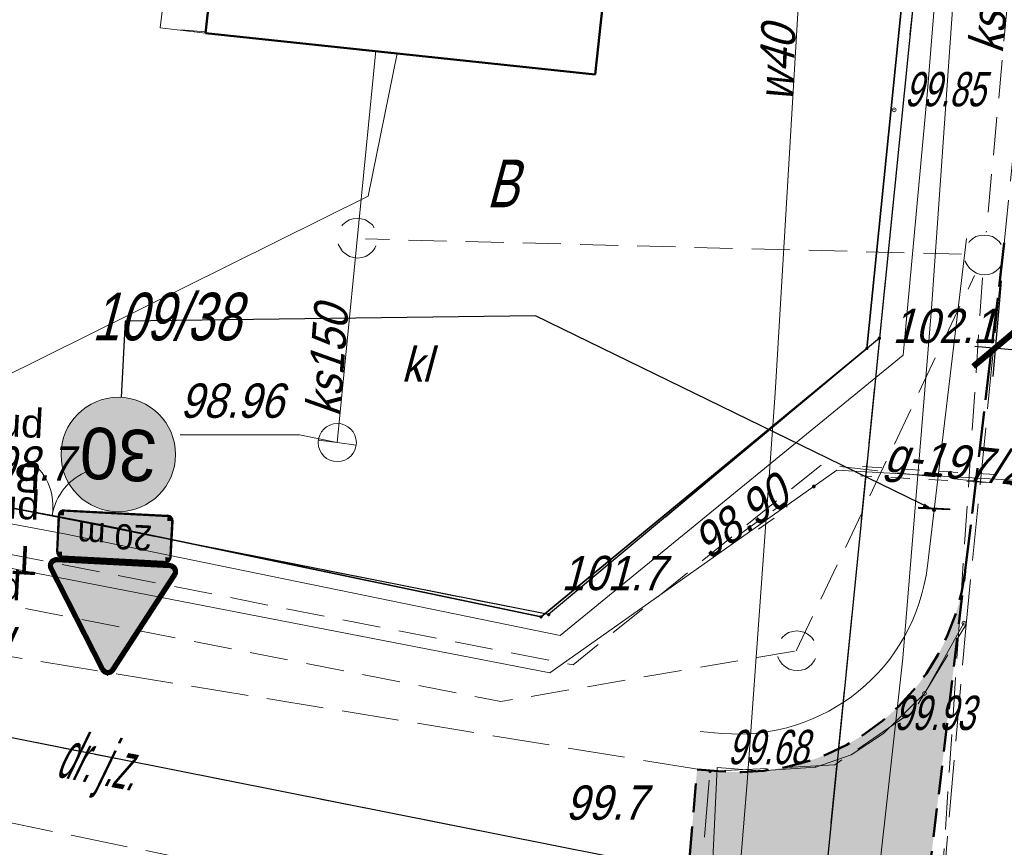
# Model space of a CAD drawing. Extents: x 6530721 to 6531385, y 5978377 to 5979143.
# Tile 106 of 146: x 6530876 to 6530902, y 5978932 to 5978954. Entities that reach past the tile are written whole.
import ezdxf
from ezdxf.enums import TextEntityAlignment as Align

# ---------------------------------------------------------------- set-up
doc = ezdxf.new("R2010")
doc.units = 0
for name, pattern in [('AB_rokocin 2014-08-13 AC2004$0$0.5_0.5', [1, 0.5, -0.5]), ('AB_rokocin 2014-08-13 AC2004$0$1.0_0.5', [1.5, 1, -0.5]), ('AB_rokocin 2014-08-13 AC2004$0$1.5_0.5', [2, 1.5, -0.5]), ('AB_rokocin 2014-08-13 AC2004$0$l217_500', [2, 1.5, -0.5]), ('AB_rokocin 2014-08-13 AC2004$0$l219_500', [0]), ('ACAD_ISO02W100', [15, 12, -3]), ('DASHED2', [0.375, 0.25, -0.125])]:
    doc.linetypes.add(name, pattern=pattern)
for name, color, linetype, lineweight in [('AB-krawędzie', 7, 'ACAD_ISO02W100', 50), ('AB-krawężnik obniżony', 34, 'DASHED2', 50), ('AB-pobocze', 191, 'Continuous', 20), ('AB-wymiarowa', 7, 'Continuous', 30), ('AB-wyp. kostka betonowa grafitowa', 151, 'Continuous', 15), ('AB_rokocin 2014-08-13 AC2004$0$203-Punkt załamania granicy działki nie stabilizowany', 7, 'Continuous', 18), ('AB_rokocin 2014-08-13 AC2004$0$209-Opis konturu klasyfikacyjnego', 7, 'Continuous', 18), ('AB_rokocin 2014-08-13 AC2004$0$211-Nr działki', 7, 'Continuous', 18), ('AB_rokocin 2014-08-13 AC2004$0$217-Granica konturu klasyfikcyjnego', 7, 'Continuous', 18), ('AB_rokocin 2014-08-13 AC2004$0$219-Linia granicy', 7, 'Continuous', 18), ('AB_rokocin 2014-08-13 AC2004$0$312-Budynek', 7, 'Continuous', 18), ('AB_rokocin 2014-08-13 AC2004$0$352-schody (powierzchnia)', 7, 'Continuous', 18), ('AB_rokocin 2014-08-13 AC2004$0$432-Jezdnia', 7, 'Continuous', 18), ('AB_rokocin 2014-08-13 AC2004$0$623-Punkt rzędnej przewodu-SGPOD', 7, 'Continuous', 18), ('AB_rokocin 2014-08-13 AC2004$0$623-Punkt rzędnej przewodu-SGPOD-Atr3', 7, 'Continuous', 18), ('AB_rokocin 2014-08-13 AC2004$0$905-Brama w ogrodzeniu', 7, 'Continuous', 18), ('AB_rokocin 2014-08-13 AC2004$0$jezdnia (powierzchnia)', 7, 'Continuous', 18), ('AB_rokocin 2014-08-13 AC2004$0$kółeczka', 1, 'Continuous', 18), ('AB_rokocin 2014-08-13 AC2004$0$latarnia (punkt)', 7, 'Continuous', 18), ('AB_rokocin 2014-08-13 AC2004$0$ogrodzenie trwałe (linia)', 7, 'Continuous', 18), ('AB_rokocin 2014-08-13 AC2004$0$osadnik kanalizacji lokalnej (dół Chambeau) (powierzchnia)-SK - symbol', 7, 'Continuous', 18), ('AB_rokocin 2014-08-13 AC2004$0$osadnik kanalizacji lokalnej (dół Chambeau) (powierzchnia)-SK - symbol-Atr17', 7, 'Continuous', 18), ('AB_rokocin 2014-08-13 AC2004$0$osadnik kanalizacji lokalnej (dół Chambeau) (powierzchnia)-SK - symbol-Atr2', 7, 'Continuous', 18), ('AB_rokocin 2014-08-13 AC2004$0$przepust (powierzchnia)', 7, 'Continuous', 18), ('AB_rokocin 2014-08-13 AC2004$0$przewód elektroenergetyczny (linia)-SEPOD', 7, 'Continuous', 18), ('AB_rokocin 2014-08-13 AC2004$0$przewód gazowy (linia)-SG', 7, 'Continuous', 18), ('AB_rokocin 2014-08-13 AC2004$0$przewód gazowy - projektowany (linia)-SG', 7, 'Continuous', 18), ('AB_rokocin 2014-08-13 AC2004$0$przewód gazowy - projektowany (linia)-SG-Atr1', 7, 'Continuous', 18), ('AB_rokocin 2014-08-13 AC2004$0$przewód kanalizacyjny (linia)-SK', 7, 'Continuous', 18), ('AB_rokocin 2014-08-13 AC2004$0$przewód kanalizacyjny (linia)-SK-Atr1', 7, 'Continuous', 18), ('AB_rokocin 2014-08-13 AC2004$0$przewód kanalizacyjny - projektowany (linia)-SK', 7, 'Continuous', 18), ('AB_rokocin 2014-08-13 AC2004$0$przewód kanalizacyjny - projektowany (linia)-SK-Atr1', 7, 'Continuous', 18), ('AB_rokocin 2014-08-13 AC2004$0$przewód telekomunikacyjny (linia)-STPOD', 7, 'Continuous', 18), ('AB_rokocin 2014-08-13 AC2004$0$przewód wodociągowy (linia)-SW', 7, 'Continuous', 18), ('AB_rokocin 2014-08-13 AC2004$0$przewód wodociągowy (linia)-SW-Atr1', 7, 'Continuous', 18), ('AB_rokocin 2014-08-13 AC2004$0$punkt wysokościowy naturalny', 7, 'Continuous', 18), ('AB_rokocin 2014-08-13 AC2004$0$punkt wysokościowy naturalny-Atr2', 7, 'Continuous', 18), ('AB_rokocin 2014-08-13 AC2004$0$wysokosci_asfalt', 7, 'Continuous', 18), ('asf', 7, 'Continuous', 18)]:
    doc.layers.add(name, color=color, linetype=linetype, lineweight=lineweight)
for name, color, linetype in [('gaPionowe', 7, 'Continuous'), ('zzz.ga.oz_pion_kontur', 7, 'Continuous'), ('zzz.ga.oz_pion_wypelnienie', 7, 'Continuous'), ('zzz.gaVSDodTekst', 7, 'Continuous'), ('zzz.gaVSDomyslna', 7, 'Continuous'), ('zzz.gaVSNazwa', 7, 'Continuous'), ('zzz.gaVSStan', 7, 'Continuous'), ('zzz.gaVSWielkość', 7, 'Continuous')]:
    doc.layers.add(name, color=color, linetype=linetype)
doc.styles.add('2.5mm', font='simplex.shx', dxfattribs={"width": 0.7, "height": 1.25})
doc.styles.add('AB_rokocin 2014-08-13 AC2004$0$Standard', font='txt')
doc.styles.add('GA4-ATR-TEXT', font='arial.ttf', dxfattribs={"width": 0.9})
doc.styles.add('GA4-SIGN-TEXT', font='GA_OZ_PION.ttf')
doc.styles.get("Standard").update_dxf_attribs({"font": 'simplex.shx', "width": 0.75, "height": 1.25})
doc.linetypes.add('AB_rokocin 2014-08-13 AC2004$0$902-500', pattern='A,3.75,0,[1,ksztalty.shx,S=0.5,R=0,X=0,Y=0],3.75', length=7.5)
doc.dimstyles.new('BINIO-25', dxfattribs={"dimscale": 0.5, "dimtxt": 1.25, "dimasz": 2.13, "dimexe": 1.5, "dimexo": 2, "dimgap": 0.5, "dimtad": 1, "dimdec": 1, "dimrnd": 0.0005, "dimzin": 4, "dimdsep": 46, "dimtxsty": '2.5mm', "dimblk": 'ARCHTICK', "dimcen": -5, "dimdle": 1.07, "dimclrd": 256, "dimclre": 256, "dimclrt": 256, "dimaunit": 2, "dimazin": 0, "dimtfac": 1, "dimtdec": 1, "dimtmove": 0, "dimatfit": 3, "dimldrblk": 'NONE', "dimfxl": 1.5, "dimtolj": 1, "dimlwd": -1, "dimlwe": -1, "dimarcsym": 0})
doc.dimstyles.new('GA4-LEADER', dxfattribs={"dimtxt": 1, "dimasz": 1, "dimexe": 1, "dimexo": 1, "dimgap": 1, "dimtad": 1, "dimtxsty": 'Standard', "dimcen": 1, "dimadec": 0, "dimazin": 0, "dimtfac": 1, "dimtmove": 0, "dimatfit": 3, "dimfxl": 1, "dimarcsym": 0})

# ---------------------------------------------------------------- blocks, each defined once
blk = doc.blocks.new('_ArchTick')
at = {"color": 0, "linetype": 'ByBlock', "const_width": 0.15}
blk.add_lwpolyline([(-0.5, -0.5), (0.5, 0.5)], dxfattribs=at)
blk = doc.blocks.new('*D124')
at = {"layer": 'AB-wymiarowa'}
for p, q in [((6530901.576, 5978947.25), (6530901.362, 5978944.744)), ((6530907.056, 5978946.782), (6530906.842, 5978944.276)), ((6530900.893, 5978945.536), (6530907.439, 5978944.977))]:
    blk.add_line(p, q, dxfattribs=at)
at = {"layer": 'Defpoints', "color": 0}
for p in [(6530901.661, 5978948.246), (6530907.141, 5978947.778), (6530906.906, 5978945.023)]:
    blk.add_point(p, dxfattribs=at)
at = {"layer": 'AB-wymiarowa', "xscale": 1.065, "yscale": 1.065, "zscale": 1.065}
for p, rotation in [((6530901.426, 5978945.491), 175.11906214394), ((6530906.906, 5978945.023), 355.11906214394)]:
    blk.add_blockref('_ArchTick', p, dxfattribs=dict(at, rotation=rotation))
at = {"layer": 'AB-wymiarowa', "insert": (6530904.24, 5978946.129), "char_height": 1.25, "attachment_point": 5, "rotation": 355.1191, "style": '2.5mm'}
blk.add_mtext('\\A1;5.5', dxfattribs=at)
blk = doc.blocks.new('_None')
blk = doc.blocks.new('gaVSPos')
blk.add_point((0, 0))
blk = doc.blocks.new('gaVSTVcolumn0')
at = {"color": 0, "linetype": 'ByBlock', "lineweight": -2}
for p, q in [((-400, -30), (400, -30)), ((-400, -60), (-400, -30)), ((400, -60), (-400, -60)), ((400, -30), (400, -60))]:
    blk.add_line(p, q, dxfattribs=at)
blk.add_circle((0, 0), 30, dxfattribs=at)
blk = doc.blocks.new('gaVScolumn0')
at = {"color": 0, "linetype": 'ByBlock', "lineweight": -2}
blk.add_line((0, 0), (0, 400), dxfattribs=at)
blk = doc.blocks.new('z.ga4.B_wyp_0')
at = {"linetype": 'ByBlock', "lineweight": -2}
h = blk.add_hatch(color=0, dxfattribs=at)
h.paths.add_polyline_path([(-400, 400, 1), (400, 400, 1)])
h.paths.add_polyline_path([(320, 400, -1), (-320, 400, -1)], flags=16)
at = {"color": 0, "linetype": 'ByBlock', "lineweight": -2}
blk.add_circle((0, 400), 400, dxfattribs=at)
blk = doc.blocks.new('z.ga4.B_wyp_1')
at = {"layer": 'zzz.ga.oz_pion_wypelnienie'}
blk.add_hatch(color=0, dxfattribs=at).paths.add_polyline_path([(320, 400, 1), (-320, 400, 1)])
blk = doc.blocks.new('B-33-59150501382-vs')
at = {"layer": 'zzz.gaVSDomyslna', "color": 10, "lineweight": 0, "xscale": 0.75, "yscale": 0.75}
blk.add_blockref('z.ga4.B_wyp_0', (0, 0), dxfattribs=at)
at = {"layer": 'zzz.gaVSDomyslna', "color": 7, "lineweight": 0, "true_color": 0xffffff, "xscale": 0.75, "yscale": 0.75}
blk.add_blockref('z.ga4.B_wyp_1', (0, 0), dxfattribs=at)
at = {"layer": 'zzz.gaVSDodTekst', "style": 'GA4-ATR-TEXT', "flags": 1}
blk.add_attdef('AddText', (0, 0), '', height=1, dxfattribs=at)
at = {"layer": 'zzz.gaVSDomyslna', "color": 18, "true_color": 0x000000, "style": 'GA4-SIGN-TEXT'}
blk.add_text('30', height=270, dxfattribs=at).set_placement((0, 165), align=Align.CENTER)
at = {"layer": 'zzz.gaVSDomyslna', "style": 'GA4-ATR-TEXT', "flags": 1}
for tag in ['Width', 'Position', 'Height', 'Route']:
    blk.add_attdef(tag, (0, 0), '', height=1, dxfattribs=at)
at = {"layer": 'zzz.gaVSNazwa', "style": 'GA4-ATR-TEXT'}
blk.add_attdef('Name', (400, 375), '', height=150, dxfattribs=at)
at = {"layer": 'zzz.gaVSStan', "style": 'GA4-ATR-TEXT'}
blk.add_attdef('State', (400, 120), '', height=150, dxfattribs=at)
at = {"layer": 'zzz.gaVSWielkość', "style": 'GA4-ATR-TEXT', "flags": 1}
blk.add_attdef('Size', (0, 0), '', height=1, dxfattribs=at)
blk = doc.blocks.new('z.ga4.gaBgrCorner')
at = {"layer": 'zzz.ga.oz_pion_wypelnienie'}
blk.add_hatch(color=0, dxfattribs=at).paths.add_polyline_path([(0, 1, 0.414214), (-1, 0), (0, 0)])
at = {"layer": 'zzz.ga.oz_pion_kontur', "color": 0}
blk.add_arc((0, 0), 1, 90, 180, dxfattribs=at)
blk = doc.blocks.new('z.ga4.gaBgrFrame')
blk.add_hatch(color=0).paths.add_polyline_path([(0.5, 1), (-0.5, 1), (-0.5, 0), (0.5, 0)])
at = {"color": 0}
blk.add_line((0.5, 1), (-0.5, 1), dxfattribs=at)
blk = doc.blocks.new('T-1-59150600812-vs')
at = {"layer": 'zzz.gaVSDomyslna', "color": 18, "true_color": 0x000000, "const_width": 10}
blk.add_lwpolyline([(0, 5), (271.3, 5, 0.414214), (296.3, 30), (296.3, 220, 0.414214), (271.3, 245), (-271.3, 245, 0.414214), (-296.3, 220), (-296.3, 30, 0.414214), (-271.3, 5), (0, 5)], format="xyb", dxfattribs=at)
at = {"layer": 'zzz.gaVSDomyslna', "color": 50, "lineweight": 0}
for name, p, xscale, yscale in [('z.ga4.gaBgrCorner', (-271.3, 220), 30, 30), ('z.ga4.gaBgrFrame', (0, 125), 542.5604110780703, 125), ('z.ga4.gaBgrFrame', (0, 125), 542.5604110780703, -125)]:
    blk.add_blockref(name, p, dxfattribs=dict(at, xscale=xscale, yscale=yscale))
at = {"layer": 'zzz.gaVSDomyslna', "color": 50, "lineweight": 0, "yscale": 30}
for name, p, xscale, rotation in [('z.ga4.gaBgrFrame', (-271.3, 125), 190, 90), ('z.ga4.gaBgrCorner', (271.3, 220), 30, 270), ('z.ga4.gaBgrFrame', (271.3, 125), 190, 270), ('z.ga4.gaBgrCorner', (-271.3, 30), 30, 90), ('z.ga4.gaBgrCorner', (271.3, 30), 30, 180)]:
    blk.add_blockref(name, p, dxfattribs=dict(at, xscale=xscale, rotation=rotation))
at = {"layer": 'zzz.gaVSDodTekst', "style": 'GA4-ATR-TEXT', "flags": 1}
blk.add_attdef('AddText', (0, 0), '', height=1, dxfattribs=at)
at = {"layer": 'zzz.gaVSDomyslna', "color": 18, "true_color": 0x000000, "style": 'GA4-SIGN-TEXT'}
blk.add_text('20 m', height=132, dxfattribs=at).set_placement((0, 59), align=Align.CENTER)
at = {"layer": 'zzz.gaVSDomyslna', "style": 'GA4-ATR-TEXT', "flags": 1}
for tag in ['Width', 'Position', 'Height', 'Route']:
    blk.add_attdef(tag, (0, 0), '', height=1, dxfattribs=at)
at = {"layer": 'zzz.gaVSNazwa', "style": 'GA4-ATR-TEXT'}
blk.add_attdef('Name', (401.3, 200), '', height=150, dxfattribs=at)
at = {"layer": 'zzz.gaVSStan', "style": 'GA4-ATR-TEXT'}
blk.add_attdef('State', (401.3, -55), '', height=150, dxfattribs=at)
at = {"layer": 'zzz.gaVSWielkość', "style": 'GA4-ATR-TEXT', "flags": 1}
blk.add_attdef('Size', (0, 0), '', height=1, dxfattribs=at)
blk = doc.blocks.new('z.ga4.A_wyp_0')
at = {"color": 0, "linetype": 'Continuous', "lineweight": 0, "const_width": 30}
blk.add_lwpolyline([(356.5, 15), (-356.5, 15, -0.563712), (-391, 72.1), (-33.8, 690.9, -0.563661), (32.9, 692.3), (390.2, 73.5, -0.577186), (356.5, 15)], format="xyb", close=True, dxfattribs=at)
at = {"color": 0, "linetype": 'Continuous', "lineweight": 0}
blk.add_point((0, 725.4), dxfattribs=at)
blk = doc.blocks.new('z.ga4.A_wyp_1')
at = {"layer": 'zzz.ga.oz_pion_wypelnienie', "linetype": 'ByBlock', "lineweight": 0}
h = blk.add_hatch(color=0, dxfattribs=at)
edge = h.paths.add_edge_path()
edge.add_line((0, 30), (-356.5, 30))
edge.add_arc((-356.5, 54), 24, 211.17906, 270, ccw=False)
edge.add_arc((-356.5, 54), 24, 153.00562, 211.17906, ccw=False)
edge.add_line((-377.9, 64.9), (-20, 684.8))
edge.add_arc((-1.5, 674.1), 21.3, 87.60384, 150, ccw=False)
edge.add_arc((-1.8, 668.2), 27.3, 35.9661, 87.60384, ccw=False)
edge.add_line((20.3, 684.2), (378, 64.6))
edge.add_arc((359.5, 53.9), 21.4, -33.53983, 30.00266, ccw=False)
edge.add_arc((354.7, 57.1), 27.1, 272.94187, 326.46017, ccw=False)
edge.add_line((356.1, 30), (0, 30))
at = {"layer": 'zzz.ga.oz_pion_wypelnienie', "color": 0, "linetype": 'ByBlock', "lineweight": 0}
blk.add_lwpolyline([(0, 30), (-356.5, 30, -0.262443), (-377, 41.6, -0.259425), (-377.9, 64.9), (-20, 684.8, -0.279187), (-0.6, 695.4, -0.229204), (20.3, 684.2), (378, 64.6, -0.284586), (377.4, 42.1, -0.237857), (356.1, 30)], format="xyb", close=True, dxfattribs=at)
blk.add_point((0, 725.4), dxfattribs=at)
blk = doc.blocks.new('z.ga4.A-11a_1')
at = {"linetype": 'Continuous', "lineweight": 0}
blk.add_hatch(color=0, dxfattribs=at).paths.add_polyline_path([(315, 135), (225, 135, -0.168192), (85.9, 183.2), (53.9, 207.1, 0.332503), (-53.9, 207.1), (-85.9, 183.2, -0.168192), (-225, 135), (-315, 135), (-315, 90), (315, 90)])
blk = doc.blocks.new('A-11a-59150639148-vs')
at = {"layer": 'zzz.gaVSDomyslna', "color": 10, "lineweight": 0, "xscale": 0.8333333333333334, "yscale": 0.8333333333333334}
blk.add_blockref('z.ga4.A_wyp_0', (0, 0), dxfattribs=at)
at = {"layer": 'zzz.gaVSDomyslna', "color": 50, "lineweight": 0, "xscale": 0.8333333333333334, "yscale": 0.8333333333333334}
blk.add_blockref('z.ga4.A_wyp_1', (0, 0), dxfattribs=at)
at = {"layer": 'zzz.gaVSDomyslna', "color": 18, "lineweight": 0, "true_color": 0x000000, "xscale": 0.8333333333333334, "yscale": 0.8333333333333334}
blk.add_blockref('z.ga4.A-11a_1', (0, 0), dxfattribs=at)
at = {"layer": 'zzz.gaVSDodTekst', "style": 'GA4-ATR-TEXT', "flags": 1}
blk.add_attdef('AddText', (0, 0), '', height=1, dxfattribs=at)
at = {"layer": 'zzz.gaVSDomyslna', "style": 'GA4-ATR-TEXT', "flags": 1}
for tag in ['Width', 'Height', 'Position', 'Route']:
    blk.add_attdef(tag, (0, 0), '', height=1, dxfattribs=at)
at = {"layer": 'zzz.gaVSNazwa', "style": 'GA4-ATR-TEXT'}
blk.add_attdef('Name', (475, 377.259375), '', height=150, dxfattribs=at)
at = {"layer": 'zzz.gaVSStan', "style": 'GA4-ATR-TEXT'}
blk.add_attdef('State', (475, 122.259375), '', height=150, dxfattribs=at)
at = {"layer": 'zzz.gaVSWielkość', "style": 'GA4-ATR-TEXT', "flags": 1}
blk.add_attdef('Size', (0, 0), '', height=1, dxfattribs=at)
blk = doc.blocks.new('AB_rokocin 2014-08-13 AC2004$0$WSP')
at = {"layer": 'AB_rokocin 2014-08-13 AC2004$0$kółeczka', "color": 0, "linetype": 'Continuous'}
blk.add_circle((0, 0), 0.1, dxfattribs=at)
blk = doc.blocks.new('AB_rokocin 2014-08-13 AC2004$0$SM01')
at = {"color": 0, "linetype": 'Continuous', "lineweight": 13}
for p, q in [((-0.531, 0.53), (-0.884, 0.883)), ((0.53, 0.53), (0.883, 0.883)), ((-0.531, -0.531), (-0.884, -0.884)), ((0.53, -0.531), (0.883, -0.884))]:
    blk.add_line(p, q, dxfattribs=at)
blk = doc.blocks.new('AB_rokocin 2014-08-13 AC2004$0$905')
at = {"color": 0, "linetype": 'Continuous', "lineweight": 0}
for centre, start, end in [((-1.5, 0), 0, 60), ((1.5, 0), 120, 180)]:
    blk.add_arc(centre, 1.5, start, end, dxfattribs=at)
blk = doc.blocks.new('AB_rokocin 2014-08-13 AC2004$0$US07')
at = {"color": 0, "linetype": 'Continuous', "lineweight": 13}
for q in [(-0.5, 0), (0.5, 0)]:
    blk.add_line((0, 0), q, dxfattribs=at)
blk.add_circle((0, 0), 0.5, dxfattribs=at)
blk = doc.blocks.new('AB_rokocin 2014-08-13 AC2004$0$PW01')
at = {"linetype": 'Continuous', "lineweight": 13}
h = blk.add_hatch(color=0, dxfattribs=at)
edge = h.paths.add_edge_path()
edge.add_arc((0, 0), 0.045, 0, 360)
blk = doc.blocks.new('AB_rokocin 2014-08-13 AC2004$0$621')
at = {"linetype": 'Continuous', "lineweight": 0}
h = blk.add_hatch(color=0, dxfattribs=at)
edge = h.paths.add_edge_path()
edge.add_arc((0, 0), 0.05, 0, 360)
blk = doc.blocks.new('AB_rokocin 2014-08-13 AC2004$0$203')
at = {"linetype": 'Continuous', "lineweight": 0}
h = blk.add_hatch(color=0, dxfattribs=at)
edge = h.paths.add_edge_path()
edge.add_arc((0, 0), 0.045, 0, 360)
blk = doc.blocks.new('AB_rokocin 2014-08-13 AC2004')
at = {"layer": 'AB_rokocin 2014-08-13 AC2004$0$217-Granica konturu klasyfikcyjnego', "color": 3, "linetype": 'AB_rokocin 2014-08-13 AC2004$0$l217_500', "lineweight": 18, "flags": 128}
for points in [[(6530898.39, 5978945.75), (6530900.6, 5978967.72)], [(6530898.39, 5978945.75), (6530900.6, 5978967.72)], [(6530781.718, 5978953.945), (6530896.92, 5978931.04)], [(6530781.718, 5978953.945), (6530896.92, 5978931.04)], [(6530889.72, 5978938.5), (6530898.39, 5978945.75)], [(6530889.72, 5978938.5), (6530898.39, 5978945.75)], [(6530896.92, 5978931.04), (6530898.39, 5978945.75)], [(6530896.92, 5978931.04), (6530898.39, 5978945.75)], [(6530874.03, 5978941.61), (6530889.72, 5978938.5)]]:
    blk.add_lwpolyline(points, dxfattribs=at)
at = {"layer": 'AB_rokocin 2014-08-13 AC2004$0$219-Linia granicy', "color": 92, "linetype": 'AB_rokocin 2014-08-13 AC2004$0$l219_500', "lineweight": 30, "flags": 128}
for points in [[(6530900.6, 5978967.72), (6530898.39, 5978945.75)], [(6530900.6, 5978967.72), (6530898.39, 5978945.75)], [(6530896.92, 5978931.04), (6530781.718, 5978953.945)], [(6530896.92, 5978931.04), (6530781.718, 5978953.945)], [(6530898.39, 5978945.75), (6530889.72, 5978938.5)], [(6530898.39, 5978945.75), (6530889.72, 5978938.5)], [(6530898.39, 5978945.75), (6530896.92, 5978931.04)], [(6530898.39, 5978945.75), (6530896.92, 5978931.04)], [(6530889.72, 5978938.5), (6530855.44, 5978945.29)]]:
    blk.add_lwpolyline(points, dxfattribs=at)
at = {"layer": 'AB_rokocin 2014-08-13 AC2004$0$312-Budynek', "color": 250, "linetype": 'Continuous', "lineweight": 50, "flags": 128}
for points in [[(6530892.35, 5978965.66), (6530890.94, 5978952.66)], [(6530880.73, 5978953.75), (6530881.8, 5978963.34)], [(6530890.94, 5978952.66), (6530880.73, 5978953.75)]]:
    blk.add_lwpolyline(points, dxfattribs=at)
at = {"layer": 'AB_rokocin 2014-08-13 AC2004$0$352-schody (powierzchnia)', "color": 252, "linetype": 'Continuous', "lineweight": 18}
for p, q in [((6530879.78, 5978955.95), (6530879.54, 5978953.89)), ((6530880.73, 5978953.75), (6530880.97, 5978955.81)), ((6530879.54, 5978953.89), (6530880.73, 5978953.75)), ((6530880.73, 5978953.78), (6530880.08, 5978953.83))]:
    blk.add_line(p, q, dxfattribs=at)
at = {"layer": 'AB_rokocin 2014-08-13 AC2004$0$jezdnia (powierzchnia)', "color": 252, "linetype": 'AB_rokocin 2014-08-13 AC2004$0$1.5_0.5', "lineweight": 18, "flags": 128}
for points in [[(6530919.773, 5979130.456), (6530918.98, 5979120.13), (6530917.59, 5979100.13), (6530915.91, 5979079.88), (6530911.61, 5979038.45), (6530902.23, 5978953.96), (6530900.66, 5978938.24)], [(6530782.067, 5978954.705), (6530788.82, 5978953.31), (6530801.41, 5978951.87), (6530814.78, 5978949.01), (6530840.83, 5978944.64), (6530869.58, 5978938.39), (6530893.95, 5978934.39), (6530893.53, 5978929.35), (6530868.54, 5978934.5)], [(6530893.95, 5978934.39), (6530897.22, 5978934.56), (6530899.3, 5978935.98), (6530900.66, 5978938.24), (6530899.48, 5978924.68), (6530898.18, 5978927.08), (6530896.3, 5978928.64), (6530893.53, 5978929.35)]]:
    blk.add_lwpolyline(points, dxfattribs=at)
at = {"layer": 'AB_rokocin 2014-08-13 AC2004$0$kółeczka', "color": 7, "linetype": 'ByBlock'}
for p in [(6530898.774, 5978951.737, 99.846), (6530898.774, 5978951.737, 99.846), (6530898.774, 5978951.737, 99.846), (6530900.606, 5978938.276, 99.992), (6530900.606, 5978938.276, 99.992), (6530900.606, 5978938.276, 99.992), (6530899.57, 5978936.43, 99.981), (6530899.57, 5978936.43, 99.981), (6530899.57, 5978936.43, 99.981), (6530896.721, 5978934.502, 99.846), (6530896.721, 5978934.502, 99.846), (6530896.721, 5978934.502, 99.846), (6530895.268, 5978934.405, 99.768), (6530895.268, 5978934.405, 99.768), (6530895.268, 5978934.405, 99.768)]:
    blk.add_point(p, dxfattribs=at)
at = {"layer": 'AB_rokocin 2014-08-13 AC2004$0$kółeczka', "color": 1, "linetype": 'ByBlock'}
for p in [(6530898.774, 5978951.737, 99.846), (6530900.606, 5978938.276, 99.992), (6530899.57, 5978936.43, 99.981), (6530896.721, 5978934.502, 99.846), (6530895.268, 5978934.405, 99.768)]:
    blk.add_point(p, dxfattribs=at)
at = {"layer": 'AB_rokocin 2014-08-13 AC2004$0$ogrodzenie trwałe (linia)', "color": 252, "linetype": 'AB_rokocin 2014-08-13 AC2004$0$902-500', "lineweight": 35, "flags": 128}
for points in [[(6530889.52, 5978938.44), (6530877.95, 5978940.86), (6530874.87, 5978941.44), (6530855.19, 5978945.22), (6530860.73, 5978971.55)], [(6530889.52, 5978938.44), (6530898.06, 5978945.48), (6530899.39, 5978958.59), (6530899.48, 5978959.78), (6530899.73, 5978961.05), (6530899.99, 5978964.2), (6530900.08, 5978967.25)]]:
    blk.add_lwpolyline(points, dxfattribs=at)
at = {"layer": 'AB_rokocin 2014-08-13 AC2004$0$osadnik kanalizacji lokalnej (dół Chambeau) (powierzchnia)-SK - symbol-Atr2', "color": 34, "linetype": 'ByBlock', "flags": 128}
blk.add_lwpolyline([(6530884.18, 5978943.01), (6530883.19, 5978943.21), (6530880.06, 5978943.21)], dxfattribs=at)
at = {"layer": 'AB_rokocin 2014-08-13 AC2004$0$przepust (powierzchnia)', "color": 7, "linetype": 'AB_rokocin 2014-08-13 AC2004$0$0.5_0.5', "lineweight": 18, "flags": 128}
for points in [[(6530897.95, 5978942.38), (6530908.44, 5978941.75), (6530908.48, 5978941.57), (6530897.89, 5978942.14)], [(6530894.78, 5978940.64), (6530895.89, 5978941.43), (6530896, 5978941.28), (6530894.85, 5978940.49)]]:
    blk.add_lwpolyline(points, dxfattribs=at)
at = {"layer": 'AB_rokocin 2014-08-13 AC2004$0$przewód elektroenergetyczny (linia)-SEPOD', "color": 1, "linetype": 'Continuous', "lineweight": 18, "flags": 128}
blk.add_lwpolyline([(6530900.73, 5978967.56), (6530901.14, 5978967.52), (6530900.37, 5978961.11), (6530899.64, 5978952.13), (6530899.01, 5978945.3), (6530890.02, 5978937.95), (6530876.99, 5978940.63), (6530867.18, 5978942.45), (6530857.81, 5978944.39), (6530853.06, 5978945.23), (6530846.24, 5978946.49), (6530840.56, 5978947.61), (6530833.52, 5978949.16), (6530826.12, 5978950.56), (6530818.83, 5978951.97), (6530815.97, 5978952.55)], dxfattribs=at)
at = {"layer": 'AB_rokocin 2014-08-13 AC2004$0$przewód gazowy (linia)-SG', "color": 40, "linetype": 'Continuous', "lineweight": 18, "flags": 128}
blk.add_lwpolyline([(6530908.69, 5978941.64), (6530897.27, 5978942.29), (6530889.75, 5978936.97), (6530867.5, 5978941.29), (6530854.81, 5978943.67), (6530833.5, 5978947.84), (6530817.69, 5978950.87), (6530815.48, 5978944.28), (6530799.21, 5978947.35), (6530788.64, 5978949.6), (6530780.75, 5978951.24)], dxfattribs=at)
at = {"layer": 'AB_rokocin 2014-08-13 AC2004$0$przewód gazowy - projektowany (linia)-SG', "color": 52, "linetype": 'AB_rokocin 2014-08-13 AC2004$0$1.0_0.5', "lineweight": 18, "flags": 128}
blk.add_lwpolyline([(6530908.79, 5978941.17), (6530896.87, 5978942.43), (6530890.36, 5978937.18), (6530817.89, 5978951.42), (6530815.19, 5978943.35), (6530809.41, 5978944.59), (6530809.62, 5978945.56), (6530780.95, 5978951.48)], dxfattribs=at)
at = {"layer": 'AB_rokocin 2014-08-13 AC2004$0$przewód kanalizacyjny (linia)-SK', "color": 34, "linetype": 'Continuous', "lineweight": 18, "flags": 128}
blk.add_lwpolyline([(6530884.18, 5978943.01), (6530885.19, 5978953.29)], dxfattribs=at)
at = {"layer": 'AB_rokocin 2014-08-13 AC2004$0$przewód kanalizacyjny - projektowany (linia)-SK', "color": 32, "linetype": 'AB_rokocin 2014-08-13 AC2004$0$1.0_0.5', "lineweight": 18, "flags": 128}
for points in [[(6530903.54, 5978973.95), (6530901.19, 5978948.53)], [(6530786.21, 5978956.22), (6530888.47, 5978936.22), (6530896.21, 5978937.55)], [(6530900.54, 5978947.95), (6530884.92, 5978948.35)], [(6530896.21, 5978937.55), (6530900.88, 5978947.39)], [(6530901.09, 5978947.33), (6530898.62, 5978910.59)]]:
    blk.add_lwpolyline(points, dxfattribs=at)
for points in [[(6530885.02, 5978947.95), (6530884.93, 5978947.89), (6530884.82, 5978947.86), (6530884.71, 5978947.85), (6530884.61, 5978947.86), (6530884.5, 5978947.89), (6530884.41, 5978947.95), (6530884.32, 5978948.02), (6530884.26, 5978948.11), (6530884.21, 5978948.2), (6530884.19, 5978948.31), (6530884.19, 5978948.42), (6530884.21, 5978948.53), (6530884.26, 5978948.63), (6530884.32, 5978948.72), (6530884.4, 5978948.79), (6530884.49, 5978948.85), (6530884.6, 5978948.88), (6530884.71, 5978948.89), (6530884.81, 5978948.88), (6530884.92, 5978948.85), (6530885.01, 5978948.79), (6530885.1, 5978948.72), (6530885.16, 5978948.63), (6530885.21, 5978948.54), (6530885.23, 5978948.43), (6530885.23, 5978948.32), (6530885.21, 5978948.21), (6530885.16, 5978948.11), (6530885.1, 5978948.02)], [(6530901.45, 5978947.51), (6530901.36, 5978947.45), (6530901.25, 5978947.42), (6530901.14, 5978947.41), (6530901.04, 5978947.42), (6530900.93, 5978947.45), (6530900.84, 5978947.51), (6530900.75, 5978947.58), (6530900.69, 5978947.67), (6530900.64, 5978947.76), (6530900.62, 5978947.87), (6530900.62, 5978947.98), (6530900.64, 5978948.09), (6530900.69, 5978948.19), (6530900.75, 5978948.28), (6530900.83, 5978948.35), (6530900.92, 5978948.41), (6530901.03, 5978948.44), (6530901.14, 5978948.45), (6530901.24, 5978948.44), (6530901.35, 5978948.41), (6530901.44, 5978948.35), (6530901.53, 5978948.28), (6530901.59, 5978948.19), (6530901.64, 5978948.1), (6530901.66, 5978947.99), (6530901.66, 5978947.88), (6530901.64, 5978947.77), (6530901.59, 5978947.67), (6530901.53, 5978947.58)], [(6530896.54, 5978937.13), (6530896.45, 5978937.07), (6530896.34, 5978937.04), (6530896.23, 5978937.03), (6530896.13, 5978937.04), (6530896.02, 5978937.07), (6530895.93, 5978937.13), (6530895.84, 5978937.2), (6530895.78, 5978937.29), (6530895.73, 5978937.38), (6530895.71, 5978937.49), (6530895.71, 5978937.6), (6530895.73, 5978937.71), (6530895.78, 5978937.81), (6530895.84, 5978937.9), (6530895.92, 5978937.97), (6530896.01, 5978938.03), (6530896.12, 5978938.06), (6530896.23, 5978938.07), (6530896.33, 5978938.06), (6530896.44, 5978938.03), (6530896.53, 5978937.97), (6530896.62, 5978937.9), (6530896.68, 5978937.81), (6530896.73, 5978937.72), (6530896.75, 5978937.61), (6530896.75, 5978937.5), (6530896.73, 5978937.39), (6530896.68, 5978937.29), (6530896.62, 5978937.2)]]:
    blk.add_lwpolyline(points, close=True, dxfattribs=at)
at = {"layer": 'AB_rokocin 2014-08-13 AC2004$0$przewód telekomunikacyjny (linia)-STPOD', "color": 30, "linetype": 'Continuous', "lineweight": 18, "flags": 128}
for points in [[(6530901.79, 5978970.5), (6530901.07, 5978964.3), (6530900.4, 5978955.75), (6530899.75, 5978946.53), (6530899, 5978937.36), (6530898.01, 5978928.4), (6530896.74, 5978916.21), (6530896.41, 5978909.27), (6530896.2, 5978900.94), (6530897.02, 5978889.89), (6530896.25, 5978881.02), (6530895.21, 5978869.55), (6530894.07, 5978859.93), (6530893.16, 5978854.27), (6530891.31, 5978850.17), (6530887.9, 5978840.12), (6530883.71, 5978830.96), (6530877.79, 5978818.59), (6530872.88, 5978807.8)], [(6530855.94, 5978935.05), (6530884.99, 5978949.47), (6530885.75, 5978953.21)]]:
    blk.add_lwpolyline(points, dxfattribs=at)
at = {"layer": 'AB_rokocin 2014-08-13 AC2004$0$przewód wodociągowy (linia)-SW', "color": 5, "linetype": 'Continuous', "lineweight": 18, "flags": 128}
blk.add_lwpolyline([(6530892.07, 5978963.12), (6530896.68, 5978962.28), (6530896.32, 5978955.45), (6530895.66, 5978944.31), (6530894.92, 5978934.11), (6530894.38, 5978927.48)], dxfattribs=at)
at = {"layer": 'AB_rokocin 2014-08-13 AC2004$0$203-Punkt załamania granicy działki nie stabilizowany', "color": 7, "linetype": 'Continuous', "lineweight": 18, "rotation": 171.887}
for p in [(6530898.39, 5978945.75), (6530889.72, 5978938.5)]:
    blk.add_blockref('AB_rokocin 2014-08-13 AC2004$0$203', p, dxfattribs=at)
at = {"layer": 'AB_rokocin 2014-08-13 AC2004$0$623-Punkt rzędnej przewodu-SGPOD', "color": 52, "linetype": 'Continuous', "lineweight": 18, "rotation": 35.27800000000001}
blk.add_blockref('AB_rokocin 2014-08-13 AC2004$0$621', (6530896.67, 5978941.86), dxfattribs=at)
at = {"layer": 'AB_rokocin 2014-08-13 AC2004$0$905-Brama w ogrodzeniu', "color": 252, "linetype": 'Continuous', "lineweight": 35, "rotation": 351.077}
blk.add_blockref('AB_rokocin 2014-08-13 AC2004$0$905', (6530876.71, 5978941.1), dxfattribs=at)
at = {"layer": 'AB_rokocin 2014-08-13 AC2004$0$kółeczka', "color": 252, "linetype": 'Continuous', "xscale": 0.5, "yscale": 0.5, "zscale": 0.5}
for p in [(6530898.774, 5978951.737), (6530900.606, 5978938.276), (6530899.57, 5978936.43)]:
    blk.add_blockref('AB_rokocin 2014-08-13 AC2004$0$WSP', p, dxfattribs=at)
at = {"layer": 'AB_rokocin 2014-08-13 AC2004$0$latarnia (punkt)', "color": 7, "linetype": 'Continuous', "lineweight": 18, "rotation": 29.64699999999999}
blk.add_blockref('AB_rokocin 2014-08-13 AC2004$0$SM01', (6530875.28, 5978932.2), dxfattribs=at)
at = {"layer": 'AB_rokocin 2014-08-13 AC2004$0$osadnik kanalizacji lokalnej (dół Chambeau) (powierzchnia)-SK - symbol', "color": 7, "linetype": 'Continuous', "lineweight": 18, "rotation": 352.183}
blk.add_blockref('AB_rokocin 2014-08-13 AC2004$0$US07', (6530884.18, 5978943.01), dxfattribs=at)
at = {"layer": 'AB_rokocin 2014-08-13 AC2004$0$punkt wysokościowy naturalny', "color": 7, "linetype": 'Continuous', "lineweight": 13}
for p in [(6530898.06, 5978945.48), (6530889.52, 5978938.44), (6530893.95, 5978934.39)]:
    blk.add_blockref('AB_rokocin 2014-08-13 AC2004$0$PW01', p, dxfattribs=at)
at = {"layer": 'AB_rokocin 2014-08-13 AC2004$0$209-Opis konturu klasyfikacyjnego', "color": 3, "linetype": 'Continuous', "lineweight": 20, "style": 'AB_rokocin 2014-08-13 AC2004$0$Standard', "oblique": 15, "width": 0.741}
blk.add_text('B', height=1.25, dxfattribs=at).set_placement((6530888.09, 5978949.18))
at = {"layer": 'AB_rokocin 2014-08-13 AC2004$0$211-Nr działki', "color": 92, "linetype": 'Continuous', "lineweight": 30, "style": 'AB_rokocin 2014-08-13 AC2004$0$Standard', "oblique": 15, "width": 0.761}
blk.add_text('109/38', height=1.25, dxfattribs=at).set_placement((6530877.75, 5978945.69))
at = {"layer": 'AB_rokocin 2014-08-13 AC2004$0$432-Jezdnia', "color": 7, "linetype": 'Continuous', "lineweight": 20, "style": 'AB_rokocin 2014-08-13 AC2004$0$Standard', "oblique": 15, "width": 0.453}
blk.add_text('dr. j.z.', height=1.25, rotation=349.186, dxfattribs=at).set_placement((6530876.78, 5978934.26))
at = {"layer": 'AB_rokocin 2014-08-13 AC2004$0$623-Punkt rzędnej przewodu-SGPOD-Atr3', "color": 52, "linetype": 'ByBlock', "lineweight": 20, "style": 'AB_rokocin 2014-08-13 AC2004$0$Standard', "oblique": 15, "width": 0.9}
blk.add_text('98.90', height=0.9, rotation=35.278, dxfattribs=at).set_placement((6530893.91, 5978939.91))
at = {"layer": 'AB_rokocin 2014-08-13 AC2004$0$osadnik kanalizacji lokalnej (dół Chambeau) (powierzchnia)-SK - symbol-Atr17', "color": 7, "linetype": 'ByBlock', "lineweight": 20, "style": 'AB_rokocin 2014-08-13 AC2004$0$Standard', "oblique": 15, "width": 0.9}
blk.add_text('kl', height=0.9, dxfattribs=at).set_placement((6530885.86, 5978944.61))
at = {"layer": 'AB_rokocin 2014-08-13 AC2004$0$osadnik kanalizacji lokalnej (dół Chambeau) (powierzchnia)-SK - symbol-Atr2', "color": 34, "linetype": 'ByBlock', "lineweight": 20, "style": 'AB_rokocin 2014-08-13 AC2004$0$Standard', "oblique": 15, "width": 0.9}
blk.add_text('98.96', height=0.9, dxfattribs=at).set_placement((6530880.06, 5978943.66))
at = {"layer": 'AB_rokocin 2014-08-13 AC2004$0$przewód gazowy - projektowany (linia)-SG-Atr1', "color": 40, "linetype": 'ByBlock', "lineweight": 20, "style": 'AB_rokocin 2014-08-13 AC2004$0$Standard', "oblique": 15, "width": 0.9}
blk.add_text('g-197/2013', height=0.9, rotation=353.966, dxfattribs=at).set_placement((6530898.5, 5978942.26))
at = {"layer": 'AB_rokocin 2014-08-13 AC2004$0$przewód kanalizacyjny (linia)-SK-Atr1', "color": 34, "linetype": 'ByBlock', "lineweight": 20, "style": 'AB_rokocin 2014-08-13 AC2004$0$Standard', "oblique": 15, "width": 0.9}
blk.add_text('ks150', height=0.9, rotation=85.486, dxfattribs=at).set_placement((6530884.25, 5978943.68))
at = {"layer": 'AB_rokocin 2014-08-13 AC2004$0$przewód kanalizacyjny - projektowany (linia)-SK-Atr1', "color": 34, "linetype": 'ByBlock', "lineweight": 20, "style": 'AB_rokocin 2014-08-13 AC2004$0$Standard', "oblique": 15, "width": 0.9}
blk.add_text('ks-373/2012', height=0.9, rotation=84.718, dxfattribs=at).set_placement((6530901.62, 5978953.2))
at = {"layer": 'AB_rokocin 2014-08-13 AC2004$0$przewód wodociągowy (linia)-SW-Atr1', "color": 5, "linetype": 'ByBlock', "lineweight": 20, "style": 'AB_rokocin 2014-08-13 AC2004$0$Standard', "oblique": 15, "width": 0.9}
blk.add_text('w40', height=0.9, rotation=87.581, dxfattribs=at).set_placement((6530896.11, 5978951.94))
at = {"layer": 'AB_rokocin 2014-08-13 AC2004$0$punkt wysokościowy naturalny-Atr2', "color": 252, "linetype": 'ByBlock', "lineweight": 20, "style": 'AB_rokocin 2014-08-13 AC2004$0$Standard', "oblique": 15, "width": 0.9}
for s, p in [('102.1', (6530898.73, 5978945.62)), ('98.7', (6530875.13, 5978942.01)), ('101.7', (6530890.05, 5978939.14)), ('99.7', (6530890.16, 5978933.12))]:
    blk.add_text(s, height=0.9, dxfattribs=at).set_placement(p)
at = {"layer": 'AB_rokocin 2014-08-13 AC2004$0$wysokosci_asfalt', "color": 252, "linetype": 'ByBlock', "lineweight": 20, "style": 'AB_rokocin 2014-08-13 AC2004$0$Standard', "oblique": 15, "width": 0.7}
for s, p in [('99.85', (6530899.044, 5978951.827)), ('99.93', (6530898.77, 5978935.474)), ('99.68', (6530894.407, 5978934.577))]:
    blk.add_text(s, height=0.9, dxfattribs=at).set_placement(p)

msp = doc.modelspace()

# ---------------------------------------------------------------- hatches: boundary and pattern name
at = {"layer": 'AB-wyp. kostka betonowa grafitowa'}
msp.add_hatch(color=256, dxfattribs=at).paths.add_polyline_path([(6530900.64, 5978939.66, -0.404537), (6530894.172, 5978934.39), (6530893.61, 5978934.438), (6530893.185, 5978929.456, -0.423957), (6530898.632, 5978922.769)])

# ---------------------------------------------------------------- next in the draw order: block references
at = {"layer": 'AB-wymiarowa'}
msp.add_blockref('AB_rokocin 2014-08-13 AC2004', (0, 0), dxfattribs=at)

# ---------------------------------------------------------------- next in the draw order: linework, layer by layer
at = {"layer": 'AB-krawędzie', "ltscale": 0.1}
msp.add_lwpolyline([(6530900.64, 5978939.659), (6530901.661, 5978948.246)], dxfattribs=at)
at = {"layer": 'AB-krawężnik obniżony', "ltscale": 3, "flags": 128}
msp.add_lwpolyline([(6530898.632, 5978922.769, 0.423957), (6530893.185, 5978929.456), (6530893.61, 5978934.438), (6530894.172, 5978934.39, 0.404544), (6530900.64, 5978939.66)], format="xyb", dxfattribs=at)
at = {"layer": 'AB-krawężnik obniżony', "ltscale": 3}
msp.add_lwpolyline([(6530898.747, 5978923.735), (6530900.64, 5978939.659)], dxfattribs=at)
at = {"layer": 'AB-pobocze', "ltscale": 3}
msp.add_lwpolyline([(6530899.647, 5978939.778), (6530900.668, 5978948.364)], dxfattribs=at)
msp.add_lwpolyline([(6530893.695, 5978935.434), (6530894.257, 5978935.386, 0.404544), (6530899.647, 5978939.778)], format="xyb", dxfattribs=at)
at = {"layer": 'asf', "lineweight": 18, "flags": 128}
msp.add_lwpolyline([(6530898.137, 5978872.17), (6530899.121, 5978885.047), (6530899.233, 5978906.625), (6530899.374, 5978920.304), (6530899.478, 5978924.549), (6530898.594, 5978926.359), (6530897.515, 5978927.828), (6530896.631, 5978928.41), (6530895.375, 5978928.913), (6530893.891, 5978929.301), (6530894.137, 5978934.487), (6530895.268, 5978934.405), (6530896.721, 5978934.502), (6530897.649, 5978934.821), (6530898.5, 5978935.384), (6530899.57, 5978936.43), (6530900.606, 5978938.276)], dxfattribs=at)

# ---------------------------------------------------------------- next in the draw order: block references
at = {"layer": 'gaPionowe', "rotation": 176.9855696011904}
for name, p, xscale, yscale, zscale in [('gaVScolumn0', (6530878.624, 5978946.192), 0.005, 0.005, 0.005), ('gaVSTVcolumn0', (6530899.821, 5978941.235), 0.001, 0.001, 0.001)]:
    msp.add_blockref(name, p, dxfattribs=dict(at, xscale=xscale, yscale=yscale, zscale=zscale))
at = {"layer": 'gaPionowe', "xscale": 0.005, "yscale": 0.005, "zscale": 0.005}
for name, p, rotation, values in [('B-33-59150501382-vs', (6530878.519, 5978944.195), 176.9855696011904, {'Name': 'B-33', 'State': 'prj'}), ('T-1-59150600812-vs', (6530878.379, 5978941.177), 176.9855696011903, {'Name': 'T-1', 'State': 'prj'}), ('A-11a-59150639148-vs', (6530878.313, 5978939.929), 176.9855696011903, {'Name': 'A-11a', 'State': 'prj'})]:
    msp.add_blockref(name, p, dxfattribs=dict(at, rotation=rotation)).add_auto_attribs(values)
at = {"layer": 'gaPionowe', "rotation": 176.9855696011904}
msp.add_blockref('gaVSPos', (6530899.821, 5978941.235), dxfattribs=at)

# ---------------------------------------------------------------- next in the draw order: dimensions: what is measured, and where the dimension line sits
at = {"layer": 'AB-wymiarowa'}
dim = msp.add_aligned_dim(p1=(6530901.661, 5978948.246), p2=(6530907.141, 5978947.778), distance=-2.765, dimstyle='BINIO-25', dxfattribs=at)
dim.commit()
dim.dimension.update_dxf_attribs({"geometry": '*D124', "text_midpoint": (6530904.24, 5978946.129)})

# ---------------------------------------------------------------- next in the draw order: leaders
at = {"layer": 'gaPionowe'}
msp.add_leader([(6530899.821, 5978941.235), (6530889.379, 5978946.338), (6530878.624, 5978946.192)], dimstyle='GA4-LEADER', override={"dimasz": 0.3}, dxfattribs=at)

doc.saveas('drawing.dxf')
